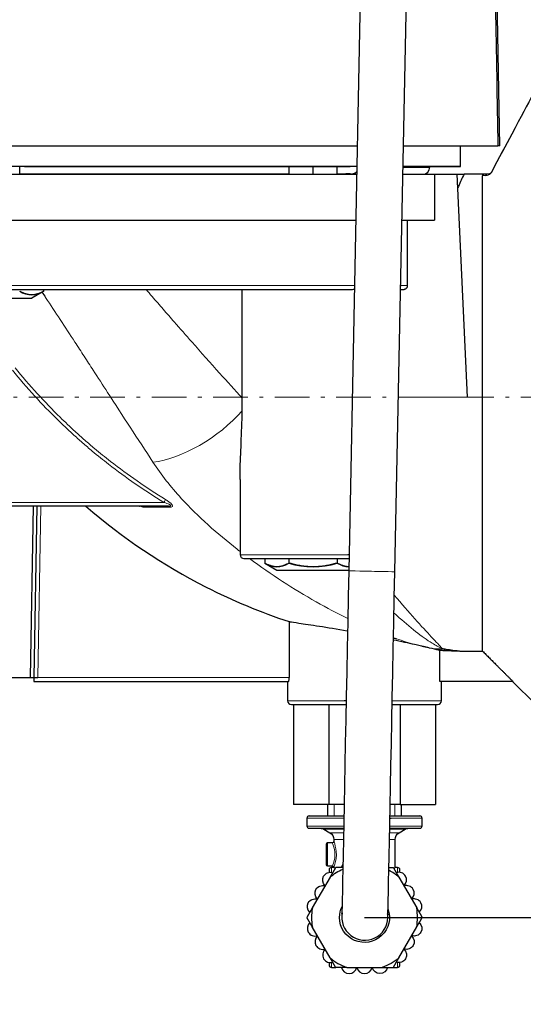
# Model space of a CAD drawing. Header units: millimetres. Extents: x 18 to 610, y -123 to 280.
# Tile 70 of 81: x 477 to 543, y 54 to 182. Entities that reach past the tile are written whole.
import ezdxf

# ---------------------------------------------------------------- set-up
doc = ezdxf.new("R2010")
doc.units = ezdxf.units.MM
doc.linetypes.add('CENTER', pattern=[8, 4.5, -1.5, 0.5, -1.5])
doc.linetypes.add('SOLID', pattern=[0])
doc.styles.add('Arial', font='Arial.ttf', dxfattribs={"height": 7})
doc.dimstyles.get("Standard").update_dxf_attribs({"dimtxt": 5, "dimasz": 5, "dimexe": 0.18, "dimexo": 0.0625, "dimgap": 0.09, "dimtad": 0, "dimtih": 1, "dimtoh": 1, "dimdec": 4, "dimzin": 0, "dimdsep": 46, "dimtxsty": 'Arial', "dimcen": 0.09, "dimadec": 0, "dimazin": 0, "dimtfac": 1, "dimtdec": 4, "dimtofl": 0, "dimtmove": 0, "dimatfit": 3, "dimfxl": 0, "dimtolj": 1, "dimtzin": 0, "dimarcsym": 0})

# ---------------------------------------------------------------- blocks, each defined once
blk = doc.blocks.new('*D6')
at = {"color": 0, "lineweight": -2}
for p, q in [((510.89, -85.87), (411.56, 59.03)), ((437.29, 21.49), (506.93, -80.1))]:
    blk.add_line(p, q, dxfattribs=at)
at = {"color": 0}
blk.add_solid([(505.97, -80.76), (507.9, -79.44), (510.89, -85.87)], dxfattribs=at)
at = {"layer": 'Defpoints', "color": 0}
for p in [(437.29, 21.49), (510.89, -85.87)]:
    blk.add_point(p, dxfattribs=at)
at = {"color": 0, "lineweight": 9, "insert": (428.33, 47.41), "char_height": 7, "attachment_point": 5, "rotation": 304.4325, "style": 'Arial'}
blk.add_mtext('\\A1;Ø130.2', dxfattribs=at)
blk = doc.blocks.new('*D8')
at = {"color": 0, "lineweight": -2}
for p, q in [((594.92, 132.97), (604.46, 132.97)), ((602.5, 72.27), (602.5, 125.97)), ((522.09, 65.27), (604.46, 65.27))]:
    blk.add_line(p, q, dxfattribs=at)
at = {"color": 0}
for points in [[(603.67, 125.97), (601.34, 125.97), (602.5, 132.97)], [(601.34, 72.27), (603.67, 72.27), (602.5, 65.27)]]:
    blk.add_solid(points, dxfattribs=at)
at = {"layer": 'Defpoints', "color": 0}
for p in [(594.92, 132.97), (602.5, 132.97), (522.09, 65.27)]:
    blk.add_point(p, dxfattribs=at)
at = {"color": 0, "lineweight": 9, "insert": (595.43, 98.73), "char_height": 7, "attachment_point": 5, "rotation": 90, "style": 'Arial'}
blk.add_mtext('\\A1;67.7', dxfattribs=at)
blk = doc.blocks.new('*D9')
at = {"color": 0, "lineweight": -2}
for p, q in [((480.99, 247.37), (604.41, 247.37)), ((602.45, 139.97), (602.45, 240.37)), ((594.92, 132.97), (604.41, 132.97))]:
    blk.add_line(p, q, dxfattribs=at)
at = {"color": 0}
for points in [[(603.61, 240.37), (601.28, 240.37), (602.45, 247.37)], [(601.28, 139.97), (603.61, 139.97), (602.45, 132.97)]]:
    blk.add_solid(points, dxfattribs=at)
at = {"layer": 'Defpoints', "color": 0}
for p in [(480.99, 247.37), (602.45, 247.37), (594.92, 132.97)]:
    blk.add_point(p, dxfattribs=at)
at = {"color": 0, "lineweight": 9, "insert": (595.43, 180.86), "char_height": 7, "attachment_point": 5, "rotation": 90, "style": 'Arial'}
blk.add_mtext('\\A1;114.4', dxfattribs=at)
blk = doc.blocks.new('BlockOfViews_5')
at = {"linetype": 'SOLID', "lineweight": 30}
for p, q in [((522.19, 217.64, 62.82), (520.04, 110.36, 62.82)), ((526.03, 110.24, 62.89), (528.19, 217.52, 62.89)), ((539.69, 165.67, -0.51), (539.11, 198.89, -0.68)), ((534.56, 162.97, 1.28), (534.56, 165.67, 1.28)), ((477.23, 161.97, 53.21), (477.23, 162.97, 53.21)), ((512.26, 162.97, 33.78), (512.26, 161.97, 33.78)), ((515.4, 161.97, 36.64), (515.4, 162.97, 36.64)), ((518.53, 161.97, 33.78), (518.53, 162.97, 33.78)), ((530.59, 162.87, -0.51), (530.59, 162.97, -0.51)), ((477.23, 162.01, 46.06), (478.47, 162.02, 46.09)), ((519.66, 162.02, 7.04), (520.41, 161.97, 3.59)), ((531.19, 161.97, 32.59), (534.09, 161.97, 32.59)), ((531.19, 161.97, 32.59), (531.19, 155.97, 32.59)), ((534.09, 161.97, 32.59), (535.45, 132.97, 32.59)), ((537.72, 161.97, 15.45), (535.04, 161.97, 15.45)), ((538.19, 161.97, 16.48), (538.1, 161.97, 16.34)), ((538.59, 162.25, 17.17), (538.57, 162.2, 17.18)), ((527.7, 147.47, 32.59), (527.7, 155.97, 32.59)), ((480.37, 146.76, 52.99), (478.8, 145.85, 52.99)), ((480.37, 146.97, 52.99), (480.37, 146.88, 52.99)), ((480.37, 146.76, 52.99), (480.37, 146.88, 52.99)), ((506.19, 132.83, 35.84), (506.19, 146.97, 35.84)), ((505.9, 122.27, 33.56), (505.9, 112.47, 33.57)), ((496.59, 118.77, 27.49), (451.59, 118.77, 27.49)), ((478.98, 118.77, 2.49), (478.59, 96.47, 2.49)), ((479.48, 118.77, 1.99), (479.09, 96.47, 1.99)), ((509.12, 111.97, 33.49), (509.12, 111.38, 33.49)), ((512.26, 111.97, 38.93), (512.26, 111.38, 38.93)), ((518.54, 111.97, 38.93), (518.54, 111.38, 38.93)), ((509.12, 111.38, 33.49), (510.69, 110.47, 33.49)), ((512.29, 103.76, 1.49), (512.29, 96.47, 1.49)), ((531.89, 95.97, 1.49), (531.89, 100.04, 1.49)), ((534.75, 99.93, 1.49), (537.45, 99.93, 1.49)), ((469.59, 96.47, 2.49), (478.59, 96.47, 2.49)), ((479.09, 95.97, 0.99), (512.2, 95.97, 0.99)), ((512.09, 95.97, -0.51), (512.09, 93.47, -0.51)), ((541.4, 95.97, 1.49), (531.89, 95.97, 1.49)), ((532.09, 93.47, -0.51), (532.09, 95.97, -0.51)), ((541.35, 95.97, -0.51), (544.34, 93, 0.82)), ((512.85, 92.97, -0.51), (512.85, 79.97, -0.51)), ((517.47, 92.97, 7.49), (517.47, 79.97, 7.49)), ((526.71, 92.97, 7.49), (526.71, 79.97, 7.49)), ((531.33, 92.97, -0.51), (531.33, 79.97, -0.51)), ((517.47, 79.97, 7.49), (512.85, 79.97, -0.51)), ((517.29, 79.97, -0.49), (517.29, 78.47, -0.51)), ((519.43, 79.97, 7.49), (517.47, 79.97, 7.49)), ((526.71, 79.97, 7.49), (525.42, 79.97, 7.49)), ((526.71, 79.97, 7.49), (531.33, 79.97, -0.51)), ((526.89, 78.47, -0.51), (526.89, 79.97, -0.49)), ((514.59, 78.17, -0.51), (514.59, 77.17, -0.51)), ((529.59, 77.17, -0.51), (529.59, 78.17, -0.51)), ((516.82, 76.74, -0.51), (517.59, 76.29, -0.51)), ((526.59, 76.29, -0.51), (527.36, 76.74, -0.51)), ((517.89, 74.97, -0.51), (517.29, 74.97, -0.51)), ((518.09, 75.43, -0.51), (518.09, 75.17, -0.55)), ((526.09, 71.77, -0.51), (526.09, 75.43, -0.51)), ((517.29, 71.97, -0.51), (517.9, 71.98, -0.51)), ((518.09, 71.77, -0.51), (517.79, 71.77, -0.51)), ((526.39, 71.77, -0.51), (526.09, 71.77, -0.51)), ((517.62, 70.53, 19.89), (515.3, 66.52, 19.89)), ((526.56, 70.53, 19.89), (528.88, 66.52, 19.89)), ((517.62, 60.02, 19.89), (515.3, 64.03, 19.89)), ((526.56, 60.02, 19.89), (528.88, 64.03, 19.89)), ((517.79, 58.77, -0.51), (518.34, 58.77, -0.51)), ((519.78, 58.77, 19.89), (524.41, 58.77, 19.89)), ((525.84, 58.77, -0.51), (526.39, 58.77, -0.51))]:
    blk.add_line(p, q, dxfattribs=at)
at = {"color": 196, "linetype": 'SOLID', "lineweight": 9}
for p, q in [((535.45, 132.97, 32.59), (526.49, 132.97, 32.59)), ((452.2, 119.27, 27.99), (495.98, 119.27, 27.99)), ((479.59, 96.47, 1.49), (479.98, 118.77, 1.49)), ((512.29, 96.47, 1.49), (479.59, 96.47, 1.49))]:
    blk.add_line(p, q, dxfattribs=at)
at = {"linetype": 'SOLID', "lineweight": 9}
for p, q in [((518.15, 79.97, 4.38), (518.15, 78.47, 4.38)), ((526.03, 79.97, 4.38), (526.03, 78.47, 4.38))]:
    blk.add_line(p, q, dxfattribs=at)
at = {"color": 6, "linetype": 'CENTER', "lineweight": 9}
blk.add_lwpolyline([(594.92, 132.97), (353.13, 132.97)], dxfattribs=at)
at = {"linetype": 'SOLID', "lineweight": 30}
for points in [[(478.47, 162.02, 46.09), (482.82, 162.02, 45.48), (487.09, 162.02, 44.46), (491.24, 162.02, 43.04), (495.24, 162.02, 41.25), (499.06, 162.02, 39.08), (502.66, 162.02, 36.57), (506.01, 162.02, 33.73), (509.07, 162.02, 30.59), (511.83, 162.02, 27.18), (512.26, 162.02, 26.53)], [(518.53, 162.02, 14.03), (519.35, 162.02, 11.43), (520.27, 162.02, 7.14), (519.66, 162.02, 7.04)], [(520.04, 110.36, 62.82), (519.98, 107.02, 62.54), (519.91, 103.69, 62.17), (519.84, 100.4, 61.54), (519.78, 97.17, 60.68), (519.72, 94.01, 59.57), (519.65, 90.94, 58.23), (519.59, 87.98, 56.67), (519.54, 85.14, 54.89), (519.48, 82.45, 52.9), (519.43, 79.91, 50.71), (519.38, 77.55, 48.35), (519.34, 75.36, 45.81), (519.3, 73.37, 43.11), (519.27, 71.59, 40.28), (519.23, 70.03, 37.32), (519.21, 68.69, 34.25), (519.18, 67.58, 31.09), (519.17, 66.72, 27.85), (519.15, 66.1, 24.56), (519.15, 65.72, 21.24), (519.2, 65.96, 17.89)], [(525.08, 65.84, 17.89), (525.13, 65.6, 21.24), (525.14, 65.98, 24.56), (525.15, 66.6, 27.85), (525.17, 67.46, 31.09), (525.19, 68.57, 34.25), (525.22, 69.91, 37.32), (525.25, 71.47, 40.28), (525.28, 73.25, 43.11), (525.32, 75.24, 45.81), (525.37, 77.43, 48.35), (525.41, 79.79, 50.71), (525.47, 82.33, 52.9), (525.52, 85.02, 54.89), (525.58, 87.86, 56.67), (525.64, 90.82, 58.23), (525.7, 93.89, 59.57), (525.76, 97.05, 60.68), (525.83, 100.28, 61.54), (525.89, 103.57, 62.17), (525.96, 106.9, 62.54), (526.03, 110.24, 62.89)]]:
    blk.add_polyline3d(points, dxfattribs=at)
at = {"linetype": 'SOLID', "lineweight": 30, "extrusion": (0, 1, 0)}
for centre, radius, start, end in [((-474.09, -0.51, 165.67), 65.4, 0, 136.017), ((-474.09, -0.51, 165.67), 65.4, 144.2389, 177.7343), ((-474.09, -0.51, 162.97), 60.5, 93.5827, 139.7078), ((-525.59, -0.51, 162.87), 5, 107.8881, 180), ((-474.09, -0.51, 162.97), 60.5, 152.6806, 180.7706), ((-474.09, -0.51, 161.97), 63, 162.2472, 165.3284), ((-474.09, -0.51, 147.47), 63, 146.7571, 146.88), ((-474.09, -0.51, 146.97), 62.5, 42.472, 137.528), ((-474.09, -0.51, 146.97), 62.5, 147.4456, 148.0216), ((-474.09, 52.99, 145.85), 4.71, 130.2333, 132.6593), ((-474.09, 52.99, 145.85), 4.71, 134.0648, 179.999), ((-515.4, 33.49, 110.47), 4.71, 0.001, 170.2145), ((-522.09, -0.51, 92.97), 9.5, 358.4746, 75.3856), ((-522.09, -0.51, 92.97), 9.5, 112.1902, 180), ((-522.09, -0.51, 92.97), 9.5, 180, 181.5254)]:
    blk.add_arc(centre, radius, start, end, dxfattribs=at)
at = {"linetype": 'SOLID', "lineweight": 30, "extrusion": (0, -1, 0)}
for centre, radius, start, end in [((526.09, -0.51, -165.67), 13.6, 0, 10.9619), ((474.09, -0.51, -162.97), 60.5, 39.0235, 90), ((474.09, -0.51, -162.97), 60.5, 1.6981, 28.828), ((525.59, -0.51, -162.87), 5, 0, 72.5516), ((522.09, -0.51, -93.47), 10, 103.8084, 105.2542), ((522.09, -0.51, -78.47), 7.2, 111.9218, 180), ((522.09, -0.51, -78.47), 7.2, 0, 62.7497)]:
    blk.add_arc(centre, radius, start, end, dxfattribs=at)
at = {"linetype": 'SOLID', "lineweight": 30}
for centre, radius, start, end in [((529.69, 162.87, -0.51), 0.902, 270.1456, 359.8524), ((506.41, 112.48, 33.57), 0.508, 180.8793, 269.117), ((515.4, 121.47, 38.93), 10.57, 252.7098, 287.2902), ((512.61, 93.49, -0.51), 0.523, 182.459, 267.541), ((531.59, 93.47, -0.51), 0.5, 270.0069, 359.9931), ((514.89, 78.17, -0.51), 0.304, 90.6794, 179.3235), ((529.28, 78.17, -0.51), 0.306, 1.197, 88.8001), ((514.9, 77.18, -0.51), 0.306, 181.1964, 268.8021), ((529.29, 77.18, -0.51), 0.304, 270.6794, 359.3221), ((517.29, 74.77, -0.51), 0.202, 90.5115, 179.4863), ((517.29, 72.17, -0.51), 0.202, 180.5125, 269.4918), ((517.8, 71.46, -0.51), 0.314, 92.4226, 177.5672), ((526.38, 71.46, -0.51), 0.313, 2.4097, 87.5888), ((522.09, 65.27, 19.89), 6.9, 49.6049, 62.783), ((526.55, 70.15, 16.89), 1, 311.537, 108.463), ((527.55, 68.42, 16.89), 1, 311.537, 108.463), ((528.55, 66.69, 16.89), 1, 311.537, 108.463), ((522.09, 65.27, 19.89), 6.9, 169.6049, 190.3951), ((522.13, 65.31, 17.89), 3, 169.2573, 358.8499), ((522.13, 65.31, 17.89), 3, 358.8499, 8.4427), ((522.09, 65.27, 19.89), 6.9, 349.6049, 10.3951), ((515.64, 63.85, 16.89), 1, 131.537, 288.463), ((516.64, 62.12, 16.89), 1, 131.537, 288.463), ((517.64, 60.39, 16.89), 1, 131.537, 288.463), ((517.8, 59.09, -0.51), 0.314, 182.4332, 267.5763), ((522.09, 65.27, 19.89), 6.9, 229.6049, 250.3951), ((526.38, 59.09, -0.51), 0.313, 272.4123, 357.5899), ((520.09, 58.97, 16.89), 1, 191.537, 348.463), ((522.09, 58.97, 16.89), 1, 191.537, 348.463)]:
    blk.add_arc(centre, radius, start, end, dxfattribs=at)
at = {"linetype": 'SOLID', "lineweight": 30, "extrusion": (3.55271e-15, 1, 0)}
for centre, radius, start, end in [((-474.09, -0.51, 161.97), 66, 30.1003, 135.3946), ((-474.09, -0.51, 161.97), 66, 143.4077, 149.8997), ((-474.09, -0.51, 155.97), 66, 30.1003, 135.2429), ((-474.09, -0.51, 155.97), 66, 143.2363, 149.8997), ((-515.4, 33.49, 111.97), 9, 358.9769, 121.2618)]:
    blk.add_arc(centre, radius, start, end, dxfattribs=at)
at = {"linetype": 'SOLID', "lineweight": 30, "extrusion": (-1, 0, 0)}
for centre, radius, start, end in [((-132.97, -0.51, -537.45), 33.1, 3.4641, 150.4962), ((-65.27, -0.51, -517.79), 6.5, 154.5392, 155.3226), ((-65.27, -0.51, -526.69), 6.2, 161.2057, 181.4516), ((-65.27, -0.51, -526.69), 6.2, 358.5484, 18.7943)]:
    blk.add_arc(centre, radius, start, end, dxfattribs=at)
at = {"color": 196, "linetype": 'SOLID', "lineweight": 9, "extrusion": (-0.453108, 0, -0.891456)}
blk.add_arc((-161.47, -472.34, -258.38), 0.5, 127.514, 176.7195, dxfattribs=at)
at = {"linetype": 'SOLID', "lineweight": 30, "extrusion": (-0.453108, 0, -0.891456)}
blk.add_arc((-161.47, -472.34, -258.38), 0.5, 176.7195, 179.9999, dxfattribs=at)
at = {"color": 196, "linetype": 'SOLID', "lineweight": 9, "extrusion": (-0.415801, -0.775565, 0.474983)}
blk.add_arc((398.52, 203.88, -341.63), 0.5, 155.3195, 176.9149, dxfattribs=at)
at = {"color": 196, "linetype": 'SOLID', "lineweight": 9, "extrusion": (0, 1, 0)}
for start, end in [(39.4581, 137.8271), (146.88, 148.305)]:
    blk.add_arc((-474.09, -0.51, 147.47), 63, start, end, dxfattribs=at)
at = {"linetype": 'SOLID', "lineweight": 30, "extrusion": (0.866025, 2.22961e-12, 0.5)}
for centre, end in [((156.85, -191.15, 442.51), 197.2902), ((121.47, -228.7, 468.53), 179.3249)]:
    blk.add_arc(centre, 10.57, 162.7098, end, dxfattribs=at)
at = {"linetype": 'SOLID', "lineweight": 30, "extrusion": (-4.90974e-33, 1, 8.01848e-17)}
for centre, end in [((-474.09, 52.99, 145.85), 180), ((-515.4, 33.49, 110.47), 170.2287)]:
    blk.add_arc(centre, 4.71, 0, end, dxfattribs=at)
at = {"color": 196, "linetype": 'SOLID', "lineweight": 9, "extrusion": (-0.510411, 0.720995, 0.468665)}
blk.add_arc((-483.95, 108.68, -147.01), 11, 40.5505, 116.938, dxfattribs=at)
at = {"color": 196, "linetype": 'SOLID', "lineweight": 9, "extrusion": (0.853467, -0.521147, 5.55446e-15)}
blk.add_arc((360.28, 28.49, 361.15), 0.5, 270, 331.0982, dxfattribs=at)
at = {"linetype": 'SOLID', "lineweight": 30, "extrusion": (-0.59878, 5.69084e-15, -0.800914)}
blk.add_arc((-118.27, -380.85, -314.06), 0.5, 180, 185.0066, dxfattribs=at)
at = {"color": 196, "linetype": 'SOLID', "lineweight": 9, "extrusion": (-0.59878, 5.69084e-15, -0.800914)}
blk.add_arc((-118.27, -380.85, -314.06), 0.5, 185.0066, 220.0529, dxfattribs=at)
at = {"color": 196, "linetype": 'SOLID', "lineweight": 9, "extrusion": (-0.717434, 9.89966e-15, -0.696627)}
blk.add_arc((-118.27, -326.22, -375.42), 0.5, 180, 220.6439, dxfattribs=at)
at = {"color": 196, "linetype": 'SOLID', "lineweight": 9, "extrusion": (-3.55271e-15, -1, 0)}
blk.add_arc((515.4, 33.49, -112.47), 9.5, 61.5148, 179.5477, dxfattribs=at)
at = {"linetype": 'SOLID', "lineweight": 30, "extrusion": (-3.55271e-15, -1, 0)}
blk.add_arc((515.4, 33.49, -112.47), 9.5, 60.4812, 61.5148, dxfattribs=at)
at = {"linetype": 'SOLID', "lineweight": 30, "extrusion": (-0.866025, 4.77308e-13, 0.5)}
blk.add_arc((-121.47, 286.7, -424.16), 10.57, 342.7098, 17.2902, dxfattribs=at)
at = {"color": 196, "linetype": 'SOLID', "lineweight": 9, "extrusion": (0.02007, 0.999799, 0)}
blk.add_arc((-520.72, 62.89, 120.78), 3, 358.5938, 180, dxfattribs=at)
at = {"color": 196, "linetype": 'SOLID', "lineweight": 9, "extrusion": (-0.766421, 0.100723, 0.634392)}
blk.add_arc((-179.54, 327.84, -394.82), 11, 6.1196, 11.7037, dxfattribs=at)
at = {"linetype": 'SOLID', "lineweight": 30, "extrusion": (1, 0, 0)}
for centre, radius, start, end in [((96.47, 0.99, 479.09), 0.5, 90, 180), ((73.47, -0.51, 517.09), 1.3, 357.6923, 182.3077), ((65.27, -0.51, 526.39), 6.5, 154.5392, 155.3226)]:
    blk.add_arc(centre, radius, start, end, dxfattribs=at)
at = {"color": 196, "linetype": 'SOLID', "lineweight": 9, "extrusion": (0, -1, 0)}
for start, end in [(105.2542, 180), (0, 68.9128)]:
    blk.add_arc((522.09, -0.51, -93.47), 10, start, end, dxfattribs=at)
at = {"color": 196, "linetype": 'SOLID', "lineweight": 9, "extrusion": (0, 1, 2.61361e-16)}
for start, end in [(0, 68.9489), (117.4576, 180)]:
    blk.add_arc((-522.09, -0.51, 78.17), 7.5, start, end, dxfattribs=at)
at = {"linetype": 'SOLID', "lineweight": 30, "extrusion": (0, 1, 2.61361e-16)}
blk.add_arc((-522.09, -0.51, 78.17), 7.5, 116.0243, 117.4576, dxfattribs=at)
at = {"color": 196, "linetype": 'SOLID', "lineweight": 9, "extrusion": (0, -1, -2.61361e-16)}
for start, end in [(111.3559, 180), (0, 64.1464)]:
    blk.add_arc((522.09, -0.51, -77.17), 7.5, start, end, dxfattribs=at)
at = {"linetype": 'SOLID', "lineweight": 30, "extrusion": (0, 1, 4.44089e-16)}
for centre, radius, start, end in [((-522.09, -0.51, 76.87), 7.2, 0, 67.8023), ((-522.09, -0.51, 76.87), 7.2, 116.9643, 180), ((-522.09, -0.51, 75.43), 4, 143.9887, 144.9351)]:
    blk.add_arc(centre, radius, start, end, dxfattribs=at)
at = {"linetype": 'SOLID', "lineweight": 30, "extrusion": (0, 0, -1)}
for centre, radius, start, end in [((-516.33, 75.91, 0.51), 0.964, 89.4204, 120.5807), ((-527.85, 75.91, 0.51), 0.964, 59.4193, 90.5796), ((-517.1, 75.43, 0.51), 0.995, 119.8435, 180.1567), ((-527.09, 75.43, 0.51), 0.995, 359.8433, 60.1565), ((-517.89, 75.17, 0.55), 0.201, 180.3254, 269.7666), ((-517.9, 71.79, 0.51), 0.192, 90.6379, 184.6368), ((-520.09, 71.57, -16.89), 1, 11.537, 35.4097), ((-517.64, 70.15, -16.89), 1, 311.537, 108.463), ((-522.09, 65.27, -19.89), 6.9, 49.6049, 65.8093), ((-516.64, 68.42, -16.89), 1, 311.537, 108.463), ((-515.64, 66.69, -16.89), 1, 311.537, 108.463), ((-522.09, 65.27, -19.89), 3.25, 0, 25.81), ((-522.09, 65.27, -19.89), 3.25, 159.9969, 0), ((-528.55, 63.85, -16.89), 1, 131.537, 288.463), ((-527.55, 62.12, -16.89), 1, 131.537, 288.463), ((-526.55, 60.39, -16.89), 1, 131.537, 288.463), ((-522.09, 65.27, -19.89), 6.9, 229.6049, 250.3951), ((-524.09, 58.97, -16.89), 1, 191.537, 348.463)]:
    blk.add_arc(centre, radius, start, end, dxfattribs=at)
at = {"linetype": 'SOLID', "lineweight": 30, "extrusion": (0, -1, -2.61361e-16)}
blk.add_arc((522.09, -0.51, -77.17), 7.5, 111.215, 111.3559, dxfattribs=at)
at = {"color": 196, "linetype": 'SOLID', "lineweight": 9, "extrusion": (-5.30734e-32, 1, 3.37201e-16)}
for start, end in [(0, 58.8782), (128.9189, 180)]:
    blk.add_arc((-522.09, -0.51, 76.74), 5.27, start, end, dxfattribs=at)
at = {"color": 196, "linetype": 'SOLID', "lineweight": 9, "extrusion": (0, -1, -4.44089e-16)}
for start, end in [(127.4026, 181.1688), (358.8312, 43.7056)]:
    blk.add_arc((522.09, -0.51, -76.29), 4.5, start, end, dxfattribs=at)
at = {"linetype": 'SOLID', "lineweight": 30, "extrusion": (0, -1, -4.44089e-16)}
blk.add_arc((522.09, -0.51, -76.29), 4.5, 127.3738, 127.4026, dxfattribs=at)
at = {"linetype": 'SOLID', "lineweight": 30, "extrusion": (-5.30734e-32, 1, 3.37201e-16)}
blk.add_arc((-522.09, -0.51, 76.74), 5.27, 128.2585, 128.9189, dxfattribs=at)
at = {"color": 196, "linetype": 'SOLID', "lineweight": 9, "extrusion": (-1, 0, 0)}
for centre, radius, start, end in [((-73.47, -0.51, -517.29), 1.5, 0, 180), ((-65.27, -0.51, -517.79), 6.5, 155.3226, 180), ((-65.27, -0.51, -517.79), 6.5, 0, 25.4608)]:
    blk.add_arc(centre, radius, start, end, dxfattribs=at)
at = {"color": 196, "linetype": 'SOLID', "lineweight": 9, "extrusion": (0, 1, 4.44089e-16)}
for start, end in [(0, 46.5873), (144.9351, 180)]:
    blk.add_arc((-522.09, -0.51, 75.43), 4, start, end, dxfattribs=at)
at = {"color": 196, "linetype": 'SOLID', "lineweight": 9, "extrusion": (1, 0, 0)}
for start, end in [(0, 25.4608), (155.3226, 180)]:
    blk.add_arc((65.27, -0.51, 526.39), 6.5, start, end, dxfattribs=at)
at = {"linetype": 'SOLID', "lineweight": 30, "extrusion": (1, -1.25101e-31, -1.62443e-32)}
for start, end in [(358.5484, 18.7943), (161.2057, 181.4516)]:
    blk.add_arc((65.27, -0.51, 517.49), 6.2, start, end, dxfattribs=at)
at = {"linetype": 'SOLID', "lineweight": 30, "extrusion": (0, 1, 0)}
blk.add_ellipse((478.59, 96.47, 1.99), major_axis=(0.5, 0), ratio=0.999845, start_param=4.712389, end_param=6.283185, dxfattribs=at)
at = {"linetype": 'SOLID', "lineweight": 30, "extrusion": (0, -1, 0)}
blk.add_ellipse((479.59, 96.47, 1.99), major_axis=(-0.5, 0), ratio=0.999845, start_param=0, end_param=1.570796, dxfattribs=at)
at = {"linetype": 'SOLID', "lineweight": 30}
for points in [[(539.13, 183.67, 2.04), (539.23, 177.97, 2.05), (539.34, 171.37, 2.06), (539.44, 165.67, 2.08)], [(538.16, 161.97, 16.37), (538.16, 161.97, 16.35), (538.15, 161.97, 16.33), (538.15, 161.97, 16.31)], [(480.14, 146.62, 42.72), (480.3, 146.38, 42.68), (480.45, 146.15, 42.63), (480.61, 145.91, 42.58)], [(506.18, 131.19, 35.77), (506.19, 131.73, 35.82), (506.19, 132.28, 35.84), (506.19, 132.83, 35.84)], [(492.82, 118.77, 22.83), (492.84, 118.77, 22.84), (492.85, 118.76, 22.85), (492.86, 118.76, 22.86)], [(507.12, 111.97, 24.62), (507.12, 111.97, 24.61), (507.13, 111.97, 24.61), (507.13, 111.97, 24.61)], [(519.98, 110.9, 24.59), (519.98, 110.9, 24.6), (519.97, 110.9, 24.6), (519.97, 110.91, 24.6)], [(525.86, 101.66, 10.09), (525.99, 101.62, 9.95), (526.12, 101.57, 9.82), (526.25, 101.53, 9.68)], [(530.51, 100.37, 4.89), (530.51, 100.37, 4.89), (530.51, 100.37, 4.89), (530.51, 100.37, 4.89)], [(530.53, 100.37, 4.87), (530.53, 100.37, 4.87), (530.53, 100.37, 4.87), (530.53, 100.37, 4.87)], [(518.09, 71.77, -0.55), (518.09, 71.77, -0.53), (518.09, 71.77, -0.52), (518.09, 71.77, -0.51)]]:
    blk.add_open_spline(points, degree=3, dxfattribs=at)
for points, knots in [([(544.25, 172.8, 1.38), (544.19, 172.68, 2.6), (544.05, 172.43, 3.8), (543.37, 171.15, 7.96), (542.47, 169.47, 10.78), (540.47, 165.75, 14.68), (539.58, 164.08, 16.01), (538.59, 162.24, 17.15)], [0.0868526, 0.0868526, 0.0868526, 0.0868526, 0.254566, 0.254566, 0.6783101, 0.6783101, 0.9431502, 0.9431502, 0.9431502, 0.9431502]), ([(520.41, 161.97, 3.59), (520.43, 161.97, 3.61), (520.45, 161.97, 3.63), (520.49, 161.98, 3.68), (520.51, 161.98, 3.7), (520.56, 161.98, 3.74), (520.58, 161.99, 3.76), (520.62, 162, 3.8), (520.64, 162, 3.83), (520.68, 162.02, 3.87), (520.7, 162.02, 3.89), (520.74, 162.04, 3.93), (520.76, 162.05, 3.95), (520.8, 162.07, 3.99), (520.82, 162.08, 4.01), (520.86, 162.1, 4.05), (520.88, 162.11, 4.07), (520.91, 162.14, 4.11), (520.93, 162.15, 4.13), (520.97, 162.18, 4.17), (520.99, 162.2, 4.18), (521.02, 162.23, 4.22), (521.04, 162.25, 4.24), (521.06, 162.27, 4.26), (521.07, 162.28, 4.27), (521.08, 162.29, 4.28)], [0, 0, 0, 0, 0.094831, 0.094831, 0.189661, 0.189661, 0.284492, 0.284492, 0.379323, 0.379323, 0.474153, 0.474153, 0.568984, 0.568984, 0.663815, 0.663815, 0.758645, 0.758645, 0.853476, 0.853476, 0.948307, 0.948307, 1.043138, 1.043138, 1.084208, 1.084208, 1.084208, 1.084208]), ([(521.08, 162.29, 4.28), (521.07, 162.28, 4.27), (521.06, 162.27, 4.26), (521.04, 162.25, 4.24), (521.02, 162.23, 4.22), (520.99, 162.2, 4.18), (520.97, 162.18, 4.17), (520.93, 162.15, 4.13), (520.91, 162.14, 4.11), (520.88, 162.11, 4.07), (520.86, 162.1, 4.05), (520.82, 162.08, 4.01), (520.8, 162.07, 3.99), (520.76, 162.05, 3.95), (520.74, 162.04, 3.93), (520.7, 162.02, 3.89), (520.68, 162.02, 3.87), (520.64, 162, 3.83), (520.62, 162, 3.8), (520.58, 161.99, 3.76), (520.56, 161.98, 3.74), (520.51, 161.98, 3.7), (520.49, 161.98, 3.68), (520.45, 161.97, 3.63), (520.43, 161.97, 3.61), (520.41, 161.97, 3.59)], [0.677961, 0.677961, 0.677961, 0.677961, 0.71819, 0.71819, 0.807963, 0.807963, 0.897737, 0.897737, 0.987511, 0.987511, 1.077285, 1.077285, 1.167058, 1.167058, 1.256832, 1.256832, 1.346606, 1.346606, 1.43638, 1.43638, 1.526153, 1.526153, 1.615927, 1.615927, 1.705701, 1.705701, 1.705701, 1.705701]), ([(520.45, 161.97, 3.37), (520.47, 161.97, 3.36), (520.48, 161.97, 3.34), (520.5, 161.97, 3.33), (520.5, 161.97, 3.33), (520.5, 161.97, 3.33)], [0.02265916, 0.02265916, 0.02265916, 0.02265916, 0.0680674, 0.0680674, 0.0701756, 0.0701756, 0.0701756, 0.0701756]), ([(535.04, 161.97, 15.45), (534.8, 161.48, 16.34), (534.56, 160.95, 17.2), (534.26, 160.3, 18.16), (534.22, 160.21, 18.3), (534.18, 160.12, 18.43)], [169.191786, 169.191786, 169.191786, 169.191786, 172.152788, 172.152788, 172.625386, 172.625386, 172.625386, 172.625386]), ([(537.72, 161.97, 15.45), (537.7, 161.97, 15.45), (537.68, 161.97, 15.45), (537.64, 161.97, 15.46), (537.63, 161.96, 15.46), (537.58, 161.95, 15.48), (537.56, 161.95, 15.49), (537.51, 161.92, 15.54), (537.49, 161.9, 15.57), (537.46, 161.85, 15.66), (537.45, 161.82, 15.72), (537.45, 161.78, 15.79)], [-0.6611005, -0.6611005, -0.6611005, -0.6611005, -0.5876873, -0.5876873, -0.5179985, -0.5179985, -0.4006644, -0.4006644, -0.243434, -0.243434, 0, 0, 0, 0]), ([(538.15, 161.97, 16.31), (538.04, 161.97, 16.11), (537.94, 161.97, 15.9), (537.8, 161.97, 15.62), (537.76, 161.97, 15.53), (537.72, 161.97, 15.45)], [0, 0, 0, 0, 0.6826537, 0.6826537, 0.9655484, 0.9655484, 0.9655484, 0.9655484]), ([(538.57, 162.2, 17.18), (538.53, 162.15, 17.22), (538.48, 162.09, 17.19), (538.37, 162.02, 17.02), (538.32, 162, 16.89), (538.25, 161.98, 16.66), (538.22, 161.98, 16.57), (538.19, 161.97, 16.48), (538.19, 161.97, 16.48), (538.19, 161.97, 16.48)], [-1.420743, -1.420743, -1.420743, -1.420743, -1.00052, -1.00052, -0.504138, -0.504138, -0.193899, -0.193899, -0.189052, -0.189052, -0.189052, -0.189052]), ([(527.11, 146.97, 32.59), (527.14, 146.97, 32.59), (527.19, 146.98, 32.59), (527.27, 146.99, 32.59), (527.31, 147, 32.59), (527.38, 147.03, 32.59), (527.41, 147.04, 32.59), (527.48, 147.08, 32.59), (527.51, 147.11, 32.59), (527.56, 147.15, 32.59), (527.58, 147.18, 32.59), (527.62, 147.23, 32.59), (527.64, 147.26, 32.59), (527.67, 147.32, 32.59), (527.68, 147.35, 32.59), (527.69, 147.41, 32.59), (527.7, 147.44, 32.59), (527.7, 147.47, 32.59)], [-0.8074439, -0.8074439, -0.8074439, -0.8074439, -0.6926556, -0.6926556, -0.5778672, -0.5778672, -0.472245, -0.472245, -0.3666229, -0.3666229, -0.2711065, -0.2711065, -0.1755901, -0.1755901, -0.087795, -0.087795, 0, 0, 0, 0]), ([(480.37, 146.76, 52.99), (480.32, 146.73, 53.08), (480.26, 146.7, 53.18), (480.16, 146.64, 53.37), (480.1, 146.61, 53.46), (479.99, 146.56, 53.65), (479.94, 146.53, 53.74), (479.83, 146.49, 53.93), (479.77, 146.47, 54.03), (479.66, 146.43, 54.22), (479.61, 146.41, 54.32), (479.5, 146.37, 54.51), (479.44, 146.36, 54.61), (479.33, 146.33, 54.8), (479.27, 146.32, 54.9), (479.16, 146.3, 55.09), (479.1, 146.29, 55.19), (478.99, 146.28, 55.38), (478.94, 146.28, 55.48), (478.82, 146.27, 55.67), (478.77, 146.27, 55.77), (478.66, 146.28, 55.96), (478.6, 146.28, 56.06), (478.49, 146.29, 56.26), (478.43, 146.3, 56.35), (478.32, 146.32, 56.55), (478.26, 146.33, 56.64), (478.15, 146.36, 56.84), (478.1, 146.38, 56.93), (477.99, 146.41, 57.13), (477.93, 146.43, 57.22), (477.82, 146.47, 57.41), (477.76, 146.49, 57.51), (477.65, 146.54, 57.7), (477.6, 146.57, 57.79), (477.49, 146.62, 57.98), (477.44, 146.65, 58.08), (477.33, 146.7, 58.26), (477.28, 146.73, 58.35), (477.23, 146.76, 58.43)], [0, 0, 0, 0, 0.192127, 0.192127, 0.384254, 0.384254, 0.576381, 0.576381, 0.768508, 0.768508, 0.960635, 0.960635, 1.152762, 1.152762, 1.344889, 1.344889, 1.537016, 1.537016, 1.729143, 1.729143, 1.92127, 1.92127, 2.113397, 2.113397, 2.305524, 2.305524, 2.497651, 2.497651, 2.689778, 2.689778, 2.881905, 2.881905, 3.074032, 3.074032, 3.266159, 3.266159, 3.458286, 3.458286, 3.650413, 3.650413, 3.650413, 3.650413]), ([(520.19, 146.97, 41.69), (520.22, 146.97, 41.68), (520.24, 146.97, 41.66), (520.43, 146.98, 41.55), (520.6, 146.99, 41.44), (520.77, 147.01, 41.32)], [-3.90292, -3.90292, -3.90292, -3.90292, -3.7877372, -3.7877372, -2.9903444, -2.9903444, -2.9903444, -2.9903444]), ([(505.9, 122.27, 33.56), (505.9, 122.61, 33.71), (505.9, 122.96, 33.86), (505.94, 124.5, 34.47), (505.99, 125.71, 34.85), (506.1, 128.35, 35.45), (506.15, 129.76, 35.65), (506.18, 131.19, 35.77)], [-9.283906, -9.283906, -9.283906, -9.283906, -8.136873, -8.136873, -4.286885, -4.286885, 0, 0, 0, 0]), ([(485.85, 118.77, 1.49), (490.6, 114.65, 1.49), (495.85, 111.11, 1.49), (504.97, 106.48, 1.49), (508.59, 104.98, 1.49), (512.29, 103.76, 1.49)], [-47.460387, -47.460387, -47.460387, -47.460387, -28.522223, -28.522223, -16.767338, -16.767338, -16.767338, -16.767338]), ([(512.26, 111.38, 38.93), (512.21, 111.35, 38.85), (512.16, 111.32, 38.76), (512.05, 111.27, 38.58), (512, 111.24, 38.48), (511.89, 111.19, 38.29), (511.83, 111.16, 38.2), (511.72, 111.11, 38.01), (511.67, 111.09, 37.91), (511.56, 111.05, 37.72), (511.5, 111.03, 37.63), (511.39, 111, 37.43), (511.34, 110.98, 37.34), (511.23, 110.95, 37.14), (511.17, 110.94, 37.05), (511.06, 110.92, 36.85), (511, 110.91, 36.76), (510.89, 110.9, 36.56), (510.83, 110.9, 36.46), (510.72, 110.89, 36.27), (510.67, 110.89, 36.17), (510.55, 110.9, 35.98), (510.5, 110.9, 35.88), (510.38, 110.91, 35.69), (510.33, 110.92, 35.59), (510.22, 110.94, 35.4), (510.16, 110.95, 35.3), (510.05, 110.98, 35.11), (509.99, 110.99, 35.01), (509.88, 111.03, 34.82), (509.83, 111.05, 34.72), (509.72, 111.09, 34.53), (509.66, 111.11, 34.43), (509.55, 111.15, 34.24), (509.5, 111.18, 34.15), (509.39, 111.23, 33.96), (509.33, 111.26, 33.87), (509.22, 111.32, 33.68), (509.17, 111.35, 33.58), (509.12, 111.38, 33.49)], [0, 0, 0, 0, 0.173589, 0.173589, 0.347177, 0.347177, 0.520766, 0.520766, 0.694354, 0.694354, 0.867943, 0.867943, 1.041531, 1.041531, 1.21512, 1.21512, 1.388708, 1.388708, 1.562297, 1.562297, 1.735886, 1.735886, 1.909474, 1.909474, 2.083063, 2.083063, 2.256651, 2.256651, 2.43024, 2.43024, 2.603828, 2.603828, 2.777417, 2.777417, 2.951005, 2.951005, 3.124594, 3.124594, 3.298183, 3.298183, 3.298183, 3.298183]), ([(518.54, 111.38, 38.93), (518.45, 111.35, 38.93), (518.36, 111.33, 38.93), (518.17, 111.28, 38.93), (518.07, 111.25, 38.93), (517.86, 111.2, 38.93), (517.75, 111.17, 38.93), (517.53, 111.12, 38.93), (517.41, 111.1, 38.93), (517.19, 111.06, 38.93), (517.07, 111.04, 38.93), (516.84, 111, 38.93), (516.73, 110.98, 38.93), (516.5, 110.96, 38.93), (516.38, 110.94, 38.93), (516.15, 110.92, 38.93), (516.04, 110.91, 38.93), (515.8, 110.9, 38.93), (515.69, 110.9, 38.93), (515.46, 110.89, 38.93), (515.34, 110.89, 38.93), (515.11, 110.9, 38.93), (514.99, 110.9, 38.93), (514.76, 110.91, 38.93), (514.64, 110.92, 38.93), (514.41, 110.94, 38.93), (514.3, 110.96, 38.93), (514.07, 110.98, 38.93), (513.95, 111, 38.93), (513.72, 111.04, 38.93), (513.61, 111.06, 38.93), (513.38, 111.1, 38.93), (513.27, 111.12, 38.93), (513.04, 111.17, 38.93), (512.93, 111.2, 38.93), (512.73, 111.25, 38.93), (512.63, 111.28, 38.93), (512.44, 111.33, 38.93), (512.35, 111.35, 38.93), (512.26, 111.38, 38.93)], [0, 0, 0, 0, 0.159571, 0.159571, 0.319142, 0.319142, 0.478713, 0.478713, 0.638284, 0.638284, 0.797855, 0.797855, 0.957426, 0.957426, 1.116997, 1.116997, 1.276568, 1.276568, 1.436138, 1.436138, 1.595709, 1.595709, 1.75528, 1.75528, 1.914851, 1.914851, 2.074422, 2.074422, 2.233993, 2.233993, 2.393564, 2.393564, 2.553135, 2.553135, 2.712706, 2.712706, 2.872277, 2.872277, 3.031848, 3.031848, 3.031848, 3.031848]), ([(520.05, 110.89, 36.32), (520.04, 110.89, 36.33), (520.03, 110.89, 36.35), (519.96, 110.9, 36.46), (519.91, 110.9, 36.56), (519.79, 110.91, 36.76), (519.74, 110.92, 36.85), (519.63, 110.94, 37.05), (519.57, 110.95, 37.14), (519.46, 110.98, 37.34), (519.4, 111, 37.43), (519.29, 111.03, 37.63), (519.24, 111.05, 37.72), (519.13, 111.09, 37.91), (519.07, 111.11, 38.01), (518.96, 111.16, 38.2), (518.91, 111.19, 38.29), (518.8, 111.24, 38.48), (518.74, 111.27, 38.58), (518.64, 111.32, 38.76), (518.59, 111.35, 38.85), (518.54, 111.38, 38.93)], [1.888964, 1.888964, 1.888964, 1.888964, 1.92127, 1.92127, 2.113397, 2.113397, 2.305524, 2.305524, 2.497651, 2.497651, 2.689778, 2.689778, 2.881905, 2.881905, 3.074032, 3.074032, 3.266159, 3.266159, 3.458286, 3.458286, 3.650413, 3.650413, 3.650413, 3.650413]), ([(512.29, 103.76, 1.49), (512.32, 103.76, 1.61), (512.34, 103.75, 1.73), (512.37, 103.75, 1.85), (512.62, 103.71, 2.87), (513.02, 103.66, 3.84), (514.26, 103.47, 5.85), (515.16, 103.34, 6.82), (517.3, 103, 8.37), (518.53, 102.8, 8.93), (519.84, 102.56, 9.23), (519.86, 102.56, 9.24), (519.89, 102.56, 9.24)], [-0.370392, -0.370392, -0.370392, -0.370392, 0, 0, 0, 3.136449, 3.136449, 7.100398, 7.100398, 11.13536, 11.13536, 11.204882, 11.204882, 11.204882, 11.204882]), ([(525.85, 101.41, 8.76), (526.34, 101.3, 8.56), (526.82, 101.2, 8.32), (527.74, 101, 7.76), (528.19, 100.9, 7.43), (528.61, 100.81, 7.07)], [-46.153755, -46.153755, -46.153755, -46.153755, -44.529376, -44.529376, -42.841463, -42.841463, -42.841463, -42.841463]), ([(528.61, 100.81, 7.07), (528.74, 100.78, 6.96), (528.86, 100.75, 6.85), (529.11, 100.7, 6.62), (529.23, 100.67, 6.5), (529.44, 100.62, 6.27), (529.53, 100.6, 6.18), (529.65, 100.57, 6.04), (529.69, 100.56, 5.99), (529.76, 100.54, 5.91), (529.79, 100.54, 5.87), (529.85, 100.52, 5.8), (529.89, 100.52, 5.76), (529.97, 100.5, 5.65), (530.02, 100.48, 5.59), (530.22, 100.44, 5.32), (530.36, 100.4, 5.11), (530.5, 100.37, 4.9)], [-2.920477, -2.920477, -2.920477, -2.920477, -2.420929, -2.420929, -1.884711, -1.884711, -1.495243, -1.495243, -1.310053, -1.310053, -1.167385, -1.167385, -1.011596, -1.011596, -0.760678, -0.760678, 0, 0, 0, 0]), ([(530.5, 100.37, 4.9), (531, 100.25, 4.12), (531.39, 100.16, 3.28), (531.75, 100.07, 2.09), (531.83, 100.05, 1.79), (531.89, 100.04, 1.49)], [-39.913157, -39.913157, -39.913157, -39.913157, -37.113322, -37.113322, -36.184143, -36.184143, -36.184143, -36.184143]), ([(531.89, 100.04, 1.49), (532.39, 100.01, 1.49), (532.9, 99.99, 1.49), (533.65, 99.96, 1.49), (533.9, 99.95, 1.49), (534.14, 99.94, 1.49)], [-4.454661, -4.454661, -4.454661, -4.454661, -2.935198, -2.935198, -2.200292, -2.200292, -2.200292, -2.200292]), ([(534.14, 99.94, 1.49), (534.25, 99.94, 1.49), (534.36, 99.94, 1.49), (534.57, 99.93, 1.49), (534.66, 99.93, 1.49), (534.75, 99.93, 1.49)], [-0.6113667, -0.6113667, -0.6113667, -0.6113667, -0.2782178, -0.2782178, 0, 0, 0, 0]), ([(512.2, 95.97, 0.99), (512.21, 95.97, 1.05), (512.22, 95.98, 1.12), (512.25, 96.04, 1.24), (512.26, 96.07, 1.3), (512.27, 96.16, 1.39), (512.28, 96.22, 1.43), (512.29, 96.34, 1.48), (512.29, 96.41, 1.49), (512.29, 96.47, 1.49)], [-2.2747788, -2.2747788, -2.2747788, -2.2747788, -2.0835576, -2.0835576, -1.8923363, -1.8923363, -1.7040091, -1.7040091, -1.5156819, -1.5156819, -1.5156819, -1.5156819]), ([(518.09, 71.77, -0.51), (518.09, 71.77, -0.25), (518.12, 71.76, 0.01), (518.2, 71.71, 0.41), (518.23, 71.69, 0.55), (518.27, 71.66, 0.69)], [6.230324, 6.230324, 6.230324, 6.230324, 7.006256, 7.006256, 7.415311, 7.415311, 7.415311, 7.415311]), ([(525.91, 71.66, 0.69), (525.95, 71.69, 0.55), (525.99, 71.71, 0.41), (526.07, 71.76, 0.01), (526.09, 71.77, -0.25), (526.09, 71.77, -0.51)], [17.505984, 17.505984, 17.505984, 17.505984, 17.915039, 17.915039, 18.690971, 18.690971, 18.690971, 18.690971])]:
    blk.add_open_spline(points, degree=3, knots=knots, dxfattribs=at)
at = {"color": 196, "linetype": 'SOLID', "lineweight": 9}
for points, knots in [([(538.68, 162.3, 17.33), (539.67, 164.16, 16.18), (540.56, 165.83, 14.83), (542.55, 169.57, 10.88), (543.45, 171.26, 8.04), (544.14, 172.55, 3.84), (544.27, 172.8, 2.62), (544.34, 172.92, 1.4)], [-0.9431502, -0.9431502, -0.9431502, -0.9431502, -0.6783101, -0.6783101, -0.254566, -0.254566, -0.0868526, -0.0868526, -0.0868526, -0.0868526]), ([(537.45, 161.78, 15.79), (537.46, 161.78, 15.82), (537.47, 161.78, 15.85), (537.59, 161.78, 16.08), (537.69, 161.78, 16.29), (537.79, 161.78, 16.49)], [-0.7757077, -0.7757077, -0.7757077, -0.7757077, -0.6826537, -0.6826537, 0, 0, 0, 0]), ([(537.79, 161.78, 16.49), (537.82, 161.78, 16.55), (537.85, 161.78, 16.61), (537.94, 161.78, 16.76), (537.99, 161.79, 16.85), (538.14, 161.83, 17.07), (538.24, 161.87, 17.2), (538.47, 162.02, 17.39), (538.6, 162.17, 17.41), (538.68, 162.3, 17.33)], [0, 0, 0, 0, 0.193899, 0.193899, 0.504138, 0.504138, 1.00052, 1.00052, 1.512414, 1.512414, 1.512414, 1.512414]), ([(506.19, 132.83, 35.84), (505.22, 133.89, 36.7), (504.24, 134.98, 37.5), (502.05, 137.41, 39.15), (500.84, 138.77, 39.97), (498.87, 141.01, 41.19), (498.1, 141.87, 41.64), (496.86, 143.3, 42.32), (496.38, 143.85, 42.57), (495.42, 144.95, 43.05), (494.95, 145.5, 43.28), (494.2, 146.36, 43.62), (493.94, 146.67, 43.74), (493.68, 146.97, 43.86)], [1.055964, 1.055964, 1.055964, 1.055964, 5.437367, 5.437367, 10.709966, 10.709966, 14.00534, 14.00534, 16.064948, 16.064948, 18.124557, 18.124557, 19.252793, 19.252793, 19.252793, 19.252793]), ([(480.61, 145.91, 42.58), (481.25, 144.96, 42.37), (481.88, 144, 42.14), (483.15, 142.07, 41.63), (483.79, 141.1, 41.34), (484.82, 139.51, 40.84), (485.22, 138.9, 40.63), (486.01, 137.69, 40.2), (486.4, 137.08, 39.97), (487.42, 135.51, 39.36), (488.04, 134.54, 38.96), (489.66, 132.05, 37.84), (490.64, 130.53, 37.08), (492.61, 127.5, 35.39), (493.6, 125.98, 34.45), (494.57, 124.5, 33.43)], [-24.633799, -24.633799, -24.633799, -24.633799, -21.419931, -21.419931, -18.124557, -18.124557, -16.064948, -16.064948, -14.00534, -14.00534, -10.709966, -10.709966, -5.437367, -5.437367, 0, 0, 0, 0]), ([(476.28, 136.48, 27.99), (477.21, 135.34, 27.99), (478.17, 134.22, 27.99), (480.14, 132.06, 27.99), (481.14, 131.03, 27.99), (482.82, 129.39, 27.99), (483.47, 128.77, 27.99), (484.55, 127.79, 27.99), (484.97, 127.41, 27.99), (485.82, 126.67, 27.99), (486.25, 126.3, 27.99), (487.37, 125.36, 27.99), (488.08, 124.8, 27.99), (489.92, 123.36, 27.99), (491.08, 122.51, 27.99), (493.48, 120.85, 27.99), (494.72, 120.04, 27.99), (495.98, 119.27, 27.99)], [-26.165801, -26.165801, -26.165801, -26.165801, -21.737743, -21.737743, -17.443868, -17.443868, -14.760196, -14.760196, -13.082901, -13.082901, -11.405606, -11.405606, -8.721934, -8.721934, -4.428059, -4.428059, 0, 0, 0, 0]), ([(496.21, 119.65, 28.25), (494.96, 120.41, 28.25), (493.73, 121.22, 28.25), (491.34, 122.87, 28.26), (490.19, 123.72, 28.26), (488.35, 125.15, 28.26), (487.66, 125.71, 28.27), (486.54, 126.65, 28.27), (486.12, 127.01, 28.27), (485.27, 127.75, 28.27), (484.86, 128.12, 28.27), (483.78, 129.1, 28.28), (483.13, 129.72, 28.28), (481.47, 131.35, 28.28), (480.48, 132.38, 28.29), (478.52, 134.52, 28.29), (477.56, 135.64, 28.3), (476.63, 136.77, 28.3)], [0, 0, 0, 0, 4.428059, 4.428059, 8.721934, 8.721934, 11.405606, 11.405606, 13.082901, 13.082901, 14.760196, 14.760196, 17.443868, 17.443868, 21.737743, 21.737743, 26.165801, 26.165801, 26.165801, 26.165801]), ([(494.57, 124.5, 33.43), (495.64, 122.86, 32.3), (496.89, 121.29, 31.24), (500.44, 117.4, 28.63), (502.93, 115.21, 27.15), (505.65, 113.08, 25.51), (505.77, 112.99, 25.43), (505.9, 112.89, 25.36)], [0, 0, 0, 0, 5.99505, 5.99505, 15.58713, 15.58713, 16.040195, 16.040195, 16.040195, 16.040195]), ([(495.98, 119.27, 27.99), (496.06, 119.25, 27.99), (496.13, 119.23, 27.99), (496.33, 119.16, 27.98), (496.44, 119.12, 27.97), (496.71, 119.01, 27.92), (496.87, 118.93, 27.87), (496.91, 118.79, 27.68), (496.76, 118.77, 27.57), (496.59, 118.77, 27.49)], [-2.059193, -2.059193, -2.059193, -2.059193, -1.795194, -1.795194, -1.372795, -1.372795, -0.696957, -0.696957, 0, 0, 0, 0]), ([(496.82, 118.65, 27.26), (496.99, 118.65, 27.42), (497.14, 118.7, 27.63), (497.1, 118.96, 28.01), (496.94, 119.12, 28.11), (496.66, 119.34, 28.21), (496.55, 119.43, 28.23), (496.36, 119.55, 28.25), (496.29, 119.6, 28.25), (496.21, 119.65, 28.25)], [0, 0, 0, 0, 0.696957, 0.696957, 1.372795, 1.372795, 1.795194, 1.795194, 2.059193, 2.059193, 2.059193, 2.059193]), ([(492.86, 118.76, 22.86), (492.96, 118.73, 22.92), (493.05, 118.7, 22.99), (493.21, 118.66, 23.14), (493.28, 118.65, 23.22), (493.34, 118.65, 23.3)], [1.989922, 1.989922, 1.989922, 1.989922, 2.3466895, 2.3466895, 2.6533232, 2.6533232, 2.6533232, 2.6533232]), ([(493.34, 118.65, 23.3), (493.69, 118.65, 23.77), (494.06, 118.65, 24.24), (494.82, 118.65, 25.14), (495.2, 118.65, 25.58), (495.84, 118.65, 26.26), (496.09, 118.65, 26.52), (496.5, 118.65, 26.94), (496.66, 118.65, 27.1), (496.82, 118.65, 27.26)], [0, 0, 0, 0, 1.802664, 1.802664, 3.550703, 3.550703, 4.643227, 4.643227, 5.326054, 5.326054, 5.326054, 5.326054]), ([(507.13, 111.97, 24.61), (509.95, 109.88, 22.89), (512.88, 107.99, 21.02), (517.17, 105.56, 17.85), (518.55, 104.83, 16.77), (519.92, 104.16, 15.63)], [17.536698, 17.536698, 17.536698, 17.536698, 27.769328, 27.769328, 32.58741, 32.58741, 32.58741, 32.58741]), ([(532.2, 100.28, 4.68), (531.89, 100.6, 6.7), (531.41, 101.11, 8.67), (529.59, 103.06, 14.17), (527.89, 104.91, 17.42), (525.97, 107.2, 20.26)], [-423.687396, -423.687396, -423.687396, -423.687396, -415.68007, -415.68007, -400.454081, -400.454081, -400.454081, -400.454081]), ([(532.2, 100.28, 4.68), (531.77, 100.44, 5.67), (531.35, 100.67, 6.84), (529.58, 101.76, 11.12), (528, 103.02, 14.13), (526.17, 104.66, 16.93), (526.04, 104.77, 17.12), (525.92, 104.88, 17.3)], [-46.76139, -46.76139, -46.76139, -46.76139, -43.860938, -43.860938, -35.815133, -35.815133, -35.235744, -35.235744, -35.235744, -35.235744]), ([(531.51, 100.2, 3.86), (531.72, 100.18, 3.68), (531.92, 100.15, 3.49), (532.46, 100.09, 3.01), (532.79, 100.05, 2.71), (533.46, 99.99, 2.11), (533.8, 99.96, 1.8), (534.14, 99.94, 1.49)], [-5.324998, -5.324998, -5.324998, -5.324998, -4.631757, -4.631757, -3.522572, -3.522572, -2.380938, -2.380938, -2.380938, -2.380938]), ([(534.75, 99.93, 1.49), (534.36, 99.96, 1.98), (533.97, 100, 2.47), (533.3, 100.09, 3.31), (533.01, 100.13, 3.67), (532.55, 100.21, 4.24), (532.38, 100.25, 4.46), (532.2, 100.28, 4.68)], [1.99286, 1.99286, 1.99286, 1.99286, 3.522572, 3.522572, 4.631757, 4.631757, 5.324998, 5.324998, 5.324998, 5.324998]), ([(517.89, 74.97, -0.51), (517.89, 74.97, -0.19), (517.94, 74.86, 0.13), (518.13, 74.38, 0.78), (518.26, 73.9, 1.01), (518.24, 72.86, 0.97), (518.06, 72.36, 0.63), (517.92, 72.02, -0.06), (517.89, 71.97, -0.28), (517.89, 71.97, -0.51)], [2.283371, 2.283371, 2.283371, 2.283371, 3.216396, 3.216396, 4.629308, 4.629308, 6.203694, 6.203694, 6.852383, 6.852383, 6.852383, 6.852383]), ([(518.09, 71.77, -0.51), (518.09, 71.77, -0.27), (518.11, 71.83, -0.02), (518.25, 72.21, 0.72), (518.42, 72.78, 1.08), (518.44, 73.96, 1.13), (518.31, 74.51, 0.88), (518.14, 75.06, 0.17), (518.09, 75.18, -0.19), (518.09, 75.17, -0.55)], [-6.853325, -6.853325, -6.853325, -6.853325, -6.203694, -6.203694, -4.629308, -4.629308, -3.216396, -3.216396, -2.246876, -2.246876, -2.246876, -2.246876])]:
    blk.add_open_spline(points, degree=3, knots=knots, dxfattribs=at)
for points in [[(526.25, 101.53, 9.68), (527.05, 101.26, 8.84), (527.83, 101.01, 7.97), (528.61, 100.81, 7.07)], [(530.51, 100.37, 4.89), (530.51, 100.37, 4.89), (530.51, 100.37, 4.89), (530.51, 100.37, 4.89)], [(530.53, 100.37, 4.87), (530.84, 100.31, 4.52), (531.16, 100.25, 4.18), (531.51, 100.2, 3.86)]]:
    blk.add_open_spline(points, degree=3, dxfattribs=at)
at = {"linetype": 'SOLID', "lineweight": 30}
for points, weights in [([(537.45, 99.93, 1.49), (539.31, 98.06, 1.49), (541.4, 95.97, 1.49)], [1, 1.00267959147, 1.00216220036]), ([(518.34, 71.77, 19.54), (517.96, 71.12, 19.76), (517.62, 70.53, 19.89)], [1.0208149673, 1.01542290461, 1]), ([(519.27, 71.77, 19.78), (518.82, 71.77, 19.68), (518.34, 71.77, 19.54)], [1.00980198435, 1.01736347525, 1.02081496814]), ([(525.25, 71.77, 19.7), (525.54, 71.77, 19.63), (525.84, 71.77, 19.54)], [1.01484015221, 1.01864204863, 1.02081496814]), ([(525.84, 71.77, 19.54), (526.22, 71.12, 19.76), (526.56, 70.53, 19.89)], [1.0208149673, 1.01542290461, 1]), ([(515.3, 66.52, 19.89), (514.96, 65.92, 19.76), (514.59, 65.27, 19.54)], [1, 1.01542290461, 1.0208149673]), ([(528.88, 66.52, 19.89), (529.22, 65.92, 19.76), (529.6, 65.27, 19.54)], [1, 1.01542290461, 1.0208149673]), ([(515.3, 64.03, 19.89), (514.96, 64.62, 19.76), (514.59, 65.27, 19.54)], [1, 1.01542290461, 1.0208149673]), ([(528.88, 64.03, 19.89), (529.22, 64.62, 19.76), (529.6, 65.27, 19.54)], [1, 1.01542290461, 1.0208149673]), ([(518.34, 58.77, 19.54), (517.96, 59.42, 19.76), (517.62, 60.02, 19.89)], [1.0208149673, 1.01542290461, 1]), ([(525.84, 58.77, 19.54), (526.22, 59.42, 19.76), (526.56, 60.02, 19.89)], [1.0208149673, 1.01542290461, 1]), ([(519.78, 58.77, 19.89), (519.09, 58.77, 19.76), (518.34, 58.77, 19.54)], [1, 1.01542290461, 1.0208149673]), ([(524.41, 58.77, 19.89), (525.09, 58.77, 19.76), (525.84, 58.77, 19.54)], [1, 1.01542290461, 1.0208149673])]:
    blk.add_rational_spline(points, weights, degree=2, dxfattribs=at)

msp = doc.modelspace()

# ---------------------------------------------------------------- block references
msp.add_blockref('BlockOfViews_5', (0, 0))

# ---------------------------------------------------------------- dimensions: what is measured, and where the dimension line sits
at = {"lineweight": 9}
for base, p1, p2, picture, middle in [((602.45, 247.37), (594.92, 132.97), (480.99, 247.37), '*D9', (602.45, 180.86)), ((602.5, 132.97), (522.09, 65.27), (594.92, 132.97), '*D8', (602.5, 98.73))]:
    dim = msp.add_linear_dim(base=base, p1=p1, p2=p2, angle=90, dimstyle='Standard', override={"dimtxt": 7, "dimasz": 7, "dimexe": 1.96, "dimexo": 0, "dimgap": 3.5, "dimtad": 1, "dimtih": 0, "dimtoh": 1, "dimdec": 1, "dimlfac": 1, "dimpost": '<>', "dimsah": 1, "dimse1": 0, "dimse2": 0, "dimtix": 1}, dxfattribs=at)
    dim.commit()
    dim.dimension.update_dxf_attribs({"geometry": picture, "text_midpoint": middle, "dimtype": 160})
dim = msp.add_diameter_dim_2p(p1=(437.29, 21.49), p2=(510.89, -85.87), dimstyle='Standard', override={"dimtxt": 7, "dimasz": 7, "dimexe": 1.96, "dimexo": 0, "dimgap": 3.5, "dimtad": 1, "dimtih": 0, "dimtoh": 0, "dimdec": 1, "dimlfac": 1, "dimpost": '״<>', "dimse1": 0, "dimse2": 0, "dimtofl": 1}, dxfattribs=at)
dim.commit()
dim.dimension.update_dxf_attribs({"geometry": '*D6', "text_midpoint": (422.34, 43.3), "dimtype": 163})

doc.saveas('drawing.dxf')
